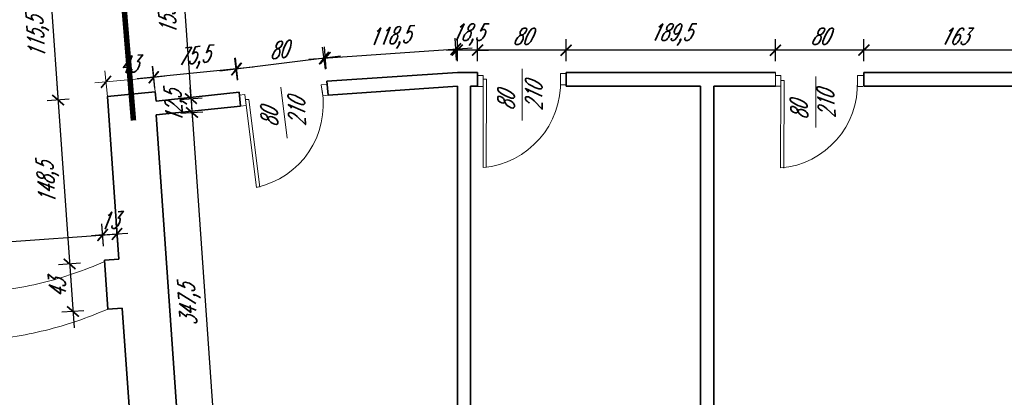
# Model space of a CAD drawing. Header units: millimetres. Extents: x 402 to 79005, y -7782 to 89952.
# Tile 43 of 256: x 22773 to 23664, y 16813 to 17155. Entities that reach past the tile are written whole.
import ezdxf

# ---------------------------------------------------------------- set-up
doc = ezdxf.new("R2010")
doc.units = ezdxf.units.MM
doc.header["$LTSCALE"] = 10
doc.linetypes.add('ACAD_ISO12W100', pattern=[21, 12, -3, 0, -3, 0, -3])
doc.linetypes.add('DASHED', pattern=[19.05, 12.7, -6.35])
doc.layers.get('0').update_dxf_attribs({"lineweight": 0})
doc.layers.get('Defpoints').update_dxf_attribs({"color": 253})
for name, color, linetype, lineweight in [('01 parter - ściany', 253, 'Continuous', 35), ('03_drzwi', 253, 'Continuous', 15), ('04-2_nad', 253, 'DASHED', 5), ('05-01_wymiary', 253, 'Continuous', 5), ('05-03_opis', 253, 'Continuous', 5)]:
    doc.layers.add(name, color=color, linetype=linetype, lineweight=lineweight)
doc.styles.add('ariel_wym', font='simplex.shx', dxfattribs={"width": 0.65, "oblique": 25})
doc.dimstyles.new('ariel 50 wnętrze', dxfattribs={"dimtxt": 15, "dimasz": 10, "dimexe": 10, "dimexo": 0, "dimgap": 5, "dimtad": 1, "dimdec": 1, "dimrnd": 0.5, "dimtxsty": 'ariel_wym', "dimblk": 'ARCHTICK', "dimcen": 2.5, "dimdle": 15, "dimazin": 0, "dimtfac": 1, "dimtdec": 1, "dimtix": 1, "dimtmove": 0, "dimatfit": 3, "dimldrblk": 'DOT', "dimfxl": 0, "dimarcsym": 0})

# ---------------------------------------------------------------- blocks, each defined once
blk = doc.blocks.new('_ArchTick')
at = {"color": 0, "linetype": 'ByBlock', "const_width": 0.15}
blk.add_lwpolyline([(-0.5, -0.5), (0.5, 0.5)], dxfattribs=at)
blk = doc.blocks.new('*D3367')
at = {"layer": '05-01_wymiary', "color": 0, "lineweight": -2}
for p, q in [((22849.04, 16950.22), (22847.65, 16970.17)), ((22599.95, 16942.82), (22863.31, 16961.24)), ((22615.61, 16933.89), (22614.22, 16953.85))]:
    blk.add_line(p, q, dxfattribs=at)
at = {"layer": 'Defpoints', "color": 0, "lineweight": 0}
for p in [(22848.34, 16960.19), (22849.94, 16937.32), (22616.51, 16921)]:
    blk.add_point(p, dxfattribs=at)
at = {"layer": '05-01_wymiary', "color": 0, "lineweight": -2, "xscale": 10, "yscale": 10, "zscale": 10}
for p, rotation in [((22848.34, 16960.19), 3.999999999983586), ((22614.91, 16943.87), 183.9999999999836)]:
    blk.add_blockref('_ArchTick', p, dxfattribs=dict(at, rotation=rotation))
at = {"layer": '05-01_wymiary', "color": 0, "insert": (22730.76, 16964.5), "char_height": 15, "attachment_point": 5, "rotation": 4, "style": 'ariel_wym'}
blk.add_mtext('234', dxfattribs=at)
blk = doc.blocks.new('_Dot')
at = {"color": 0, "linetype": 'ByBlock', "lineweight": -2}
blk.add_line((-0.5, 0), (-1, 0), dxfattribs=at)
at = {"color": 0, "linetype": 'ByBlock', "const_width": 0.5}
blk.add_lwpolyline([(-0.25, 0, 1), (0.25, 0, 1)], format="xyb", close=True, dxfattribs=at)
blk = doc.blocks.new('*D3368')
at = {"layer": '05-01_wymiary', "color": 0, "lineweight": -2}
for p, q in [((22849.03, 16950.32), (22847.64, 16970.27)), ((22862, 16951.22), (22860.61, 16971.17)), ((22848.34, 16960.29), (22838.36, 16959.59)), ((22848.34, 16960.29), (22861.3, 16961.2)), ((22861.3, 16961.2), (22871.28, 16961.9))]:
    blk.add_line(p, q, dxfattribs=at)
at = {"layer": 'Defpoints', "color": 0, "lineweight": 0}
for p in [(22861.3, 16961.2), (22849.94, 16937.32), (22862.91, 16938.22)]:
    blk.add_point(p, dxfattribs=at)
at = {"layer": '05-01_wymiary', "color": 0, "lineweight": -2, "xscale": 10, "yscale": 10, "zscale": 10}
for p, rotation in [((22848.34, 16960.29), 3.999999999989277), ((22861.3, 16961.2), 183.9999999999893)]:
    blk.add_blockref('_ArchTick', p, dxfattribs=dict(at, rotation=rotation))
at = {"layer": '05-01_wymiary', "color": 0, "insert": (22853.95, 16973.22), "char_height": 15, "attachment_point": 5, "rotation": 4, "style": 'ariel_wym'}
blk.add_mtext('13', dxfattribs=at)
blk = doc.blocks.new('*D2595')
at = {"layer": '05-01_wymiary', "color": 0, "lineweight": -2}
for p, q in [((22799, 17212.43), (22809.14, 17067.39)), ((22810.02, 17198.17), (22790.07, 17196.77)), ((22818.07, 17083.05), (22798.12, 17081.65))]:
    blk.add_line(p, q, dxfattribs=at)
at = {"layer": 'Defpoints', "color": 0, "lineweight": 0}
for p in [(22836.58, 17200.03), (22844.63, 17084.91), (22808.09, 17082.35)]:
    blk.add_point(p, dxfattribs=at)
at = {"layer": '05-01_wymiary', "color": 0, "lineweight": -2, "xscale": 10, "yscale": 10, "zscale": 10}
for p, rotation in [((22800.04, 17197.47), 94.00000000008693), ((22808.09, 17082.35), 274.0000000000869)]:
    blk.add_blockref('_ArchTick', p, dxfattribs=dict(at, rotation=rotation))
at = {"layer": '05-01_wymiary', "color": 0, "insert": (22790.17, 17138.94), "char_height": 15, "attachment_point": 5, "rotation": 94, "style": 'ariel_wym'}
blk.add_mtext('115,5', dxfattribs=at)
blk = doc.blocks.new('*D2596')
at = {"layer": '05-01_wymiary', "color": 0, "lineweight": -2}
for p, q in [((22807.05, 17097.31), (22819.51, 16919.05)), ((22818.07, 17083.05), (22798.12, 17081.65)), ((22828.44, 16934.71), (22808.49, 16933.32))]:
    blk.add_line(p, q, dxfattribs=at)
at = {"layer": 'Defpoints', "color": 0, "lineweight": 0}
for p in [(22852.62, 17085.46), (22818.47, 16934.01), (22850.02, 16936.22)]:
    blk.add_point(p, dxfattribs=at)
at = {"layer": '05-01_wymiary', "color": 0, "lineweight": -2, "xscale": 10, "yscale": 10, "zscale": 10}
for p, rotation in [((22808.09, 17082.35), 94.00000000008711), ((22818.47, 16934.01), 274.0000000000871)]:
    blk.add_blockref('_ArchTick', p, dxfattribs=dict(at, rotation=rotation))
at = {"layer": '05-01_wymiary', "color": 0, "insert": (22799.38, 17007.21), "char_height": 15, "attachment_point": 5, "rotation": 94, "style": 'ariel_wym'}
blk.add_mtext('148,5', dxfattribs=at)
blk = doc.blocks.new('*D2597')
at = {"layer": '05-01_wymiary', "color": 0, "lineweight": -2}
for p, q in [((22817.42, 16948.98), (22822.52, 16876.06)), ((22828.44, 16934.71), (22808.49, 16933.32)), ((22831.45, 16891.72), (22811.5, 16890.32))]:
    blk.add_line(p, q, dxfattribs=at)
at = {"layer": 'Defpoints', "color": 0, "lineweight": 0}
for p in [(22850.02, 16936.22), (22821.47, 16891.02), (22853.03, 16893.23)]:
    blk.add_point(p, dxfattribs=at)
at = {"layer": '05-01_wymiary', "color": 0, "lineweight": -2, "xscale": 10, "yscale": 10, "zscale": 10}
for p, rotation in [((22818.47, 16934.01), 94.0000000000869), ((22821.47, 16891.02), 274.0000000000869)]:
    blk.add_blockref('_ArchTick', p, dxfattribs=dict(at, rotation=rotation))
at = {"layer": '05-01_wymiary', "color": 0, "insert": (22807.5, 16911.64), "char_height": 15, "attachment_point": 5, "rotation": 94, "style": 'ariel_wym'}
blk.add_mtext('43', dxfattribs=at)
blk = doc.blocks.new('*D2948')
at = {"layer": '05-01_wymiary', "color": 0, "lineweight": -2}
for p, q in [((23537.01, 17117.54), (23537.01, 17137.54)), ((23700.23, 17117.54), (23700.23, 17137.54)), ((23715.23, 17127.54), (23522.01, 17127.54))]:
    blk.add_line(p, q, dxfattribs=at)
at = {"layer": 'Defpoints', "color": 0, "lineweight": 0}
for p in [(23537.01, 17127.54), (23537.01, 17107.4), (23700.23, 17107.4)]:
    blk.add_point(p, dxfattribs=at)
at = {"layer": '05-01_wymiary', "color": 0, "lineweight": -2, "xscale": 10, "yscale": 10, "zscale": 10, "rotation": 180}
blk.add_blockref('_ArchTick', (23537.01, 17127.54), dxfattribs=at)
at = {"layer": '05-01_wymiary', "color": 0, "lineweight": -2, "xscale": 10, "yscale": 10, "zscale": 10}
blk.add_blockref('_ArchTick', (23700.23, 17127.54), dxfattribs=at)
at = {"layer": '05-01_wymiary', "color": 0, "insert": (23618.62, 17140.04), "char_height": 15, "attachment_point": 5, "style": 'ariel_wym'}
blk.add_mtext('163', dxfattribs=at)
blk = doc.blocks.new('*D2949')
at = {"layer": '05-01_wymiary', "color": 0, "lineweight": -2}
for p, q in [((23456.97, 17117.54), (23456.97, 17137.54)), ((23537.01, 17117.54), (23537.01, 17137.54)), ((23552.01, 17127.54), (23441.97, 17127.54))]:
    blk.add_line(p, q, dxfattribs=at)
at = {"layer": 'Defpoints', "color": 0, "lineweight": 0}
for p in [(23456.97, 17127.54), (23456.97, 17107.4), (23537.01, 17107.4)]:
    blk.add_point(p, dxfattribs=at)
at = {"layer": '05-01_wymiary', "color": 0, "lineweight": -2, "xscale": 10, "yscale": 10, "zscale": 10, "rotation": 180}
blk.add_blockref('_ArchTick', (23456.97, 17127.54), dxfattribs=at)
at = {"layer": '05-01_wymiary', "color": 0, "lineweight": -2, "xscale": 10, "yscale": 10, "zscale": 10}
blk.add_blockref('_ArchTick', (23537.01, 17127.54), dxfattribs=at)
at = {"layer": '05-01_wymiary', "color": 0, "insert": (23496.99, 17140.04), "char_height": 15, "attachment_point": 5, "style": 'ariel_wym'}
blk.add_mtext('80', dxfattribs=at)
blk = doc.blocks.new('*D2950')
at = {"layer": '05-01_wymiary', "color": 0, "lineweight": -2}
for p, q in [((23267.56, 17117.54), (23267.56, 17137.54)), ((23456.97, 17117.54), (23456.97, 17137.54)), ((23471.97, 17127.54), (23252.56, 17127.54))]:
    blk.add_line(p, q, dxfattribs=at)
at = {"layer": 'Defpoints', "color": 0, "lineweight": 0}
for p in [(23267.56, 17127.54), (23267.56, 17107.4), (23456.97, 17107.4)]:
    blk.add_point(p, dxfattribs=at)
at = {"layer": '05-01_wymiary', "color": 0, "lineweight": -2, "xscale": 10, "yscale": 10, "zscale": 10, "rotation": 180}
blk.add_blockref('_ArchTick', (23267.56, 17127.54), dxfattribs=at)
at = {"layer": '05-01_wymiary', "color": 0, "lineweight": -2, "xscale": 10, "yscale": 10, "zscale": 10}
blk.add_blockref('_ArchTick', (23456.97, 17127.54), dxfattribs=at)
at = {"layer": '05-01_wymiary', "color": 0, "insert": (23362.26, 17141.47), "char_height": 15, "attachment_point": 5, "style": 'ariel_wym'}
blk.add_mtext('189,5', dxfattribs=at)
blk = doc.blocks.new('*D2951')
at = {"layer": '05-01_wymiary', "color": 0, "lineweight": -2}
for p, q in [((23187.56, 17117.54), (23187.56, 17137.54)), ((23267.56, 17117.54), (23267.56, 17137.54)), ((23282.56, 17127.54), (23172.56, 17127.54))]:
    blk.add_line(p, q, dxfattribs=at)
at = {"layer": 'Defpoints', "color": 0, "lineweight": 0}
for p in [(23187.56, 17127.54), (23187.56, 17107.4), (23267.56, 17107.4)]:
    blk.add_point(p, dxfattribs=at)
at = {"layer": '05-01_wymiary', "color": 0, "lineweight": -2, "xscale": 10, "yscale": 10, "zscale": 10, "rotation": 180}
blk.add_blockref('_ArchTick', (23187.56, 17127.54), dxfattribs=at)
at = {"layer": '05-01_wymiary', "color": 0, "lineweight": -2, "xscale": 10, "yscale": 10, "zscale": 10}
blk.add_blockref('_ArchTick', (23267.56, 17127.54), dxfattribs=at)
at = {"layer": '05-01_wymiary', "color": 0, "insert": (23227.56, 17140.04), "char_height": 15, "attachment_point": 5, "style": 'ariel_wym'}
blk.add_mtext('80', dxfattribs=at)
blk = doc.blocks.new('*D2952')
at = {"layer": '05-01_wymiary', "color": 0, "lineweight": -2}
for p, q in [((23169.23, 17117.54), (23169.23, 17137.54)), ((23187.56, 17117.54), (23187.56, 17137.54)), ((23169.23, 17127.54), (23159.23, 17127.54)), ((23187.56, 17127.54), (23169.23, 17127.54)), ((23187.56, 17127.54), (23197.56, 17127.54))]:
    blk.add_line(p, q, dxfattribs=at)
at = {"layer": 'Defpoints', "color": 0, "lineweight": 0}
for p in [(23169.23, 17127.54), (23169.23, 17107.4), (23187.56, 17107.4)]:
    blk.add_point(p, dxfattribs=at)
at = {"layer": '05-01_wymiary', "color": 0, "lineweight": -2, "xscale": 10, "yscale": 10, "zscale": 10}
blk.add_blockref('_ArchTick', (23169.23, 17127.54), dxfattribs=at)
at = {"layer": '05-01_wymiary', "color": 0, "lineweight": -2, "xscale": 10, "yscale": 10, "zscale": 10, "rotation": 180}
blk.add_blockref('_ArchTick', (23187.56, 17127.54), dxfattribs=at)
at = {"layer": '05-01_wymiary', "color": 0, "insert": (23178.39, 17141.47), "char_height": 15, "attachment_point": 5, "style": 'ariel_wym'}
blk.add_mtext('18,5', dxfattribs=at)
blk = doc.blocks.new('*D2953')
at = {"layer": '05-01_wymiary', "color": 0, "lineweight": -2}
for p, q in [((23168.47, 17118.5), (23167.12, 17138.46)), ((23034.81, 17119.46), (23182.76, 17129.5)), ((23050.46, 17110.5), (23049.1, 17130.45))]:
    blk.add_line(p, q, dxfattribs=at)
at = {"layer": 'Defpoints', "color": 0, "lineweight": 0}
for p in [(23167.8, 17128.48), (23169.23, 17107.4), (23051.21, 17099.4)]:
    blk.add_point(p, dxfattribs=at)
at = {"layer": '05-01_wymiary', "color": 0, "lineweight": -2, "xscale": 10, "yscale": 10, "zscale": 10}
for p, rotation in [((23167.8, 17128.48), 3.881648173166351), ((23049.78, 17120.47), 183.8816481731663)]:
    blk.add_blockref('_ArchTick', p, dxfattribs=dict(at, rotation=rotation))
at = {"layer": '05-01_wymiary', "color": 0, "insert": (23107.84, 17138.37), "char_height": 15, "attachment_point": 5, "rotation": 3.88165, "style": 'ariel_wym'}
blk.add_mtext('118,5', dxfattribs=at)
blk = doc.blocks.new('*D2954')
at = {"layer": '05-01_wymiary', "color": 0, "lineweight": -2}
for p, q in [((23049.82, 17110.4), (23047.31, 17130.24)), ((23063.45, 17122.2), (22954.27, 17108.4)), ((22970.41, 17100.36), (22967.9, 17120.21))]:
    blk.add_line(p, q, dxfattribs=at)
at = {"layer": 'Defpoints', "color": 0, "lineweight": 0}
for p in [(22969.15, 17110.28), (23051.21, 17099.4), (22971.8, 17089.36)]:
    blk.add_point(p, dxfattribs=at)
at = {"layer": '05-01_wymiary', "color": 0, "lineweight": -2, "xscale": 10, "yscale": 10, "zscale": 10}
for p, rotation in [((23048.56, 17120.32), 7.202070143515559), ((22969.15, 17110.28), 187.2020701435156)]:
    blk.add_blockref('_ArchTick', p, dxfattribs=dict(at, rotation=rotation))
at = {"layer": '05-01_wymiary', "color": 0, "insert": (23007.29, 17127.7), "char_height": 15, "attachment_point": 5, "rotation": 7.20207, "style": 'ariel_wym'}
blk.add_mtext('80', dxfattribs=at)
blk = doc.blocks.new('*D2955')
at = {"layer": '05-01_wymiary', "color": 0, "lineweight": -2}
for p, q in [((22970.66, 17100.63), (22968.64, 17120.53)), ((22984.57, 17112.09), (22879.56, 17101.47)), ((22895.49, 17093.03), (22893.48, 17112.92))]:
    blk.add_line(p, q, dxfattribs=at)
at = {"layer": 'Defpoints', "color": 0, "lineweight": 0}
for p in [(22894.49, 17102.98), (22971.8, 17089.36), (22896.63, 17081.76)]:
    blk.add_point(p, dxfattribs=at)
at = {"layer": '05-01_wymiary', "color": 0, "lineweight": -2, "xscale": 10, "yscale": 10, "zscale": 10}
for p, rotation in [((22969.65, 17110.58), 5.77645695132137), ((22894.49, 17102.98), 185.7764569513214)]:
    blk.add_blockref('_ArchTick', p, dxfattribs=dict(at, rotation=rotation))
at = {"layer": '05-01_wymiary', "color": 0, "insert": (22930.67, 17120.63), "char_height": 15, "attachment_point": 5, "rotation": 5.77646, "style": 'ariel_wym'}
blk.add_mtext('75,5', dxfattribs=at)
blk = doc.blocks.new('*D2960')
at = {"layer": '05-01_wymiary', "color": 0, "lineweight": -2}
for p, q in [((22916.39, 17253.62), (22929.32, 17068.7)), ((22907.46, 17237.96), (22927.41, 17239.36)), ((22918.3, 17082.96), (22938.25, 17084.36))]:
    blk.add_line(p, q, dxfattribs=at)
at = {"layer": 'Defpoints', "color": 0, "lineweight": 0}
for p in [(22885.17, 17236.4), (22896, 17081.4), (22928.28, 17083.66)]:
    blk.add_point(p, dxfattribs=at)
at = {"layer": '05-01_wymiary', "color": 0, "lineweight": -2, "xscale": 10, "yscale": 10, "zscale": 10}
for p, rotation in [((22917.44, 17238.66), 94.00000000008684), ((22928.28, 17083.66), 274.0000000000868)]:
    blk.add_blockref('_ArchTick', p, dxfattribs=dict(at, rotation=rotation))
at = {"layer": '05-01_wymiary', "color": 0, "insert": (22908.96, 17160.19), "char_height": 15, "attachment_point": 5, "rotation": 94, "style": 'ariel_wym'}
blk.add_mtext('155,5', dxfattribs=at)
blk = doc.blocks.new('*D2961')
at = {"layer": '05-01_wymiary', "color": 0, "lineweight": -2}
for p, q in [((22928.28, 17083.66), (22927.58, 17093.64)), ((22918.3, 17082.96), (22938.25, 17084.36)), ((22928.28, 17083.66), (22929.15, 17071.15)), ((22919.17, 17070.46), (22939.13, 17071.85)), ((22929.15, 17071.15), (22929.85, 17061.18))]:
    blk.add_line(p, q, dxfattribs=at)
at = {"layer": 'Defpoints', "color": 0, "lineweight": 0}
for p in [(22896, 17081.4), (22896.88, 17068.9), (22929.15, 17071.15)]:
    blk.add_point(p, dxfattribs=at)
at = {"layer": '05-01_wymiary', "color": 0, "lineweight": -2, "xscale": 10, "yscale": 10, "zscale": 10}
for p, rotation in [((22928.28, 17083.66), 274.0000000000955), ((22929.15, 17071.15), 94.00000000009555)]:
    blk.add_blockref('_ArchTick', p, dxfattribs=dict(at, rotation=rotation))
at = {"layer": '05-01_wymiary', "color": 0, "insert": (22914.82, 17076.44), "char_height": 15, "attachment_point": 5, "rotation": 94, "style": 'ariel_wym'}
blk.add_mtext('12,5', dxfattribs=at)
blk = doc.blocks.new('*D2962')
at = {"layer": '05-01_wymiary', "color": 0, "lineweight": -2}
for p, q in [((22928.1, 17086.12), (22954.43, 16709.7)), ((22919.17, 17070.46), (22939.13, 17071.85)), ((22943.4, 16723.96), (22963.36, 16725.36))]:
    blk.add_line(p, q, dxfattribs=at)
at = {"layer": 'Defpoints', "color": 0, "lineweight": 0}
for p in [(22896.88, 17068.9), (22921.11, 16722.4), (22953.38, 16724.66)]:
    blk.add_point(p, dxfattribs=at)
at = {"layer": '05-01_wymiary', "color": 0, "lineweight": -2, "xscale": 10, "yscale": 10, "zscale": 10}
for p, rotation in [((22929.15, 17071.15), 94.00000000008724), ((22953.38, 16724.66), 274.0000000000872)]:
    blk.add_blockref('_ArchTick', p, dxfattribs=dict(at, rotation=rotation))
at = {"layer": '05-01_wymiary', "color": 0, "insert": (22927.37, 16896.94), "char_height": 15, "attachment_point": 5, "rotation": 94, "style": 'ariel_wym'}
blk.add_mtext('347,5', dxfattribs=at)

msp = doc.modelspace()

# ---------------------------------------------------------------- linework, layer by layer
at = {"layer": '01 parter - ściany'}
for p, q in [((23051.21, 17099.4), (23169.23, 17107.4)), ((23187.56, 17107.4), (23169.23, 17107.4)), ((23187.56, 17107.4), (23187.56, 17094.87)), ((23456.97, 17107.4), (23267.56, 17107.4)), ((23267.56, 17107.4), (23267.56, 17094.87)), ((23700.23, 17107.4), (23537.01, 17107.4)), ((23537.01, 17094.87), (23537.01, 17107.4)), ((23051.21, 17099.4), (23052.36, 17086.92)), ((23052.36, 17086.92), (23169.23, 17094.85)), ((23169.23, 16722.4), (23169.23, 17094.85)), ((23181.23, 16722.4), (23181.23, 17094.87)), ((23187.56, 17094.87), (23181.23, 17094.87)), ((23389.23, 17094.87), (23267.56, 17094.87)), ((23389.23, 16722.4), (23389.23, 17094.87)), ((23401.23, 16722.4), (23401.23, 17094.87)), ((23456.97, 17094.87), (23401.23, 17094.87)), ((23688.23, 17094.87), (23537.01, 17094.87)), ((22852.6, 17085.66), (22895.82, 17089.75)), ((22862.91, 16938.22), (22852.6, 17085.66)), ((22896.68, 17081.29), (22895.82, 17089.75)), ((22896.67, 17081.38), (22971.8, 17089.36)), ((22971.8, 17089.36), (22972.95, 17076.88)), ((22896.88, 17068.9), (22972.95, 17076.88)), ((22921.11, 16722.4), (22896.88, 17068.9)), ((22862.91, 16938.22), (22849.94, 16937.32)), ((22849.94, 16937.32), (22853.03, 16893.23)), ((22853.03, 16893.23), (22865.99, 16894.13)), ((22890.53, 16543.19), (22865.99, 16894.13))]:
    msp.add_line(p, q, dxfattribs=at)
at = {"layer": '03_drzwi'}
for p, q in [((23187.46, 17104.7), (23192.46, 17104.7)), ((23192.46, 17104.7), (23192.46, 17094.7)), ((23227.99, 17063.89), (23227.99, 17110.54)), ((23262.46, 17096.27), (23262.46, 17106.27)), ((23262.46, 17106.27), (23267.46, 17106.27)), ((23457.01, 17104.64), (23461.95, 17104.71)), ((23461.95, 17104.71), (23461.91, 17095.05)), ((23493.49, 17057.63), (23493.69, 17103.76)), ((23531.14, 17094.76), (23531.18, 17104.65)), ((23531.18, 17104.65), (23536.12, 17104.63)), ((23015.28, 17047.81), (23009.45, 17093.99)), ((23046.16, 17096.19), (23051.11, 17096.82)), ((23047.41, 17086.29), (23046.16, 17096.19)), ((23192.46, 17094.7), (23187.46, 17094.7)), ((23192.46, 17101.27), (23192.46, 17021.27)), ((23195.46, 17101.27), (23192.46, 17101.27)), ((23195.46, 17101.27), (23195.43, 17021.27)), ((23267.46, 17096.27), (23262.46, 17096.27)), ((23461.91, 17095.05), (23456.97, 17095.07)), ((23461.93, 17099.99), (23461.6, 17020.88)), ((23464.9, 17099.98), (23461.93, 17099.99)), ((23464.9, 17099.98), (23464.54, 17020.87)), ((23536.08, 17094.74), (23531.14, 17094.76)), ((22971.91, 17086.81), (22976.86, 17087.43)), ((22976.86, 17087.43), (22978.11, 17077.53)), ((23052.36, 17086.92), (23047.41, 17086.29)), ((22978.11, 17077.53), (22973.16, 17076.91)), ((22980.45, 17082.86), (22977.46, 17082.76)), ((22977.48, 17082.48), (22987.49, 17003.27)), ((22980.45, 17082.86), (22990.43, 17003.65))]:
    msp.add_line(p, q, dxfattribs=at)
for centre, radius, start, end in [((23185.66, 17097.84), 76.88, 275.07486, 2.55329), ((23455.19, 17096.63), 76.02, 274.83552, 2.31396), ((22971.18, 17078.24), 76.72, 282.27806, 9.7565)]:
    msp.add_arc(centre, radius, start, end, dxfattribs=at)
at = {"layer": '04-2_nad', "ltscale": 2}
for centre in [(22710.6, 17252.8), (22713.6, 17209.8)]:
    msp.add_arc(centre, 345.92, 254.23089, 293.76911, dxfattribs=at)
at = {"layer": '05-01_wymiary'}
for p, q in [((22895.82, 17089.75), (22893.64, 17112.86)), ((22852.6, 17085.66), (22850.42, 17108.77)), ((22851.36, 17098.82), (22894.58, 17102.9)), ((22886.53, 17102.17), (22896.48, 17103.08)), ((22894.58, 17102.9), (22904.54, 17103.85)), ((23456.97, 17094.87), (23456.97, 17107.4)), ((22851.36, 17098.82), (22841.4, 17097.87))]:
    msp.add_line(p, q, dxfattribs=at)
at = {"layer": '05-03_opis', "linetype": 'ACAD_ISO12W100', "ltscale": 5, "const_width": 5}
msp.add_lwpolyline([(22862.15, 17233.75), (22876.21, 17063.91)], dxfattribs=at)

# ---------------------------------------------------------------- block references
at = {"layer": '05-01_wymiary', "xscale": 10, "yscale": 10, "zscale": 10}
for p, rotation in [((22851.36, 17098.82), 5.402442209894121), ((22894.58, 17102.9), 185.402442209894)]:
    msp.add_blockref('_ArchTick', p, dxfattribs=dict(at, rotation=rotation))

# ---------------------------------------------------------------- texts
at = {"layer": '03_drzwi', "attachment_point": 7, "style": 'ariel_wym'}
for insert, char_height, width, rotation in [((23245.87, 17072.83), 15, 160.5905, 90), ((23511.21, 17066.39), 14.834, 158.8099, 93.85621), ((23031.86, 17058.89), 14.969, 160.2634, 91.91837)]:
    msp.add_mtext('80\\P210', dxfattribs=dict(at, insert=insert, char_height=char_height, width=width, rotation=rotation))
at = {"layer": '05-01_wymiary', "insert": (22871.66, 17114.73), "char_height": 15, "attachment_point": 5, "rotation": 5, "style": 'ariel_wym'}
msp.add_mtext('43', dxfattribs=at)

# ---------------------------------------------------------------- dimensions: what is measured, and where the dimension line sits
at = {"layer": '05-01_wymiary'}
for base, p1, p2, angle, picture, middle in [((22928.28, 17083.66), (22885.17, 17236.4), (22896, 17081.4), 94, '*D2960', (22908.96, 17160.19)), ((22808.09, 17082.35), (22836.58, 17200.03), (22844.63, 17084.91), 94, '*D2595', (22790.17, 17138.94)), ((22818.47, 16934.01), (22852.62, 17085.46), (22850.02, 16936.22), 94, '*D2596', (22799.38, 17007.21)), ((22929.15, 17071.15), (22896, 17081.4), (22896.88, 17068.9), 94, '*D2961', (22914.82, 17076.44)), ((22953.38, 16724.66), (22896.88, 17068.9), (22921.11, 16722.4), 94, '*D2962', (22927.37, 16896.94)), ((22861.3, 16961.2), (22849.94, 16937.32), (22862.91, 16938.22), 4, '*D3368', (22853.95, 16973.22)), ((22848.34, 16960.19), (22616.51, 16921), (22849.94, 16937.32), 4, '*D3367', (22730.76, 16964.5)), ((22821.47, 16891.02), (22850.02, 16936.22), (22853.03, 16893.23), 94, '*D2597', (22807.5, 16911.64))]:
    dim = msp.add_linear_dim(base=base, p1=p1, p2=p2, angle=angle, dimstyle='ariel 50 wnętrze', override={"dimtmove": 1}, dxfattribs=at)
    dim.commit()
    dim.dimension.update_dxf_attribs({"geometry": picture, "text_midpoint": middle})
for p1, p2, distance, picture, middle in [((23051.21, 17099.4), (23169.23, 17107.4), 21.13, '*D2953', (23107.84, 17138.37)), ((23051.21, 17099.4), (22971.8, 17089.36), -21.09, '*D2954', (23007.29, 17127.7)), ((22971.7958, 17089.3602), (22896.6339, 17081.7568), -21.3267, '*D2955', (22930.6665, 17120.6348))]:
    dim = msp.add_aligned_dim(p1=p1, p2=p2, distance=distance, dimstyle='ariel 50 wnętrze', dxfattribs=at)
    dim.commit()
    dim.dimension.update_dxf_attribs({"geometry": picture, "text_midpoint": middle})
for base, p1, p2, picture, middle in [((23169.23, 17127.54), (23187.56, 17107.4), (23169.23, 17107.4), '*D2952', (23178.39, 17141.47)), ((23187.56, 17127.54), (23267.56, 17107.4), (23187.56, 17107.4), '*D2951', (23227.56, 17140.04)), ((23267.56, 17127.54), (23456.97, 17107.4), (23267.56, 17107.4), '*D2950', (23362.26, 17141.47)), ((23456.97, 17127.54), (23537.01, 17107.4), (23456.97, 17107.4), '*D2949', (23496.99, 17140.04))]:
    dim = msp.add_linear_dim(base=base, p1=p1, p2=p2, dimstyle='ariel 50 wnętrze', override={"dimtmove": 1}, dxfattribs=at)
    dim.commit()
    dim.dimension.update_dxf_attribs({"geometry": picture, "text_midpoint": middle})
dim = msp.add_linear_dim(base=(23537.01, 17127.54), p1=(23700.23, 17107.4), p2=(23537.01, 17107.4), dimstyle='ariel 50 wnętrze', dxfattribs=at)
dim.commit()
dim.dimension.update_dxf_attribs({"geometry": '*D2948', "text_midpoint": (23618.62, 17140.04)})

doc.saveas('drawing.dxf')
